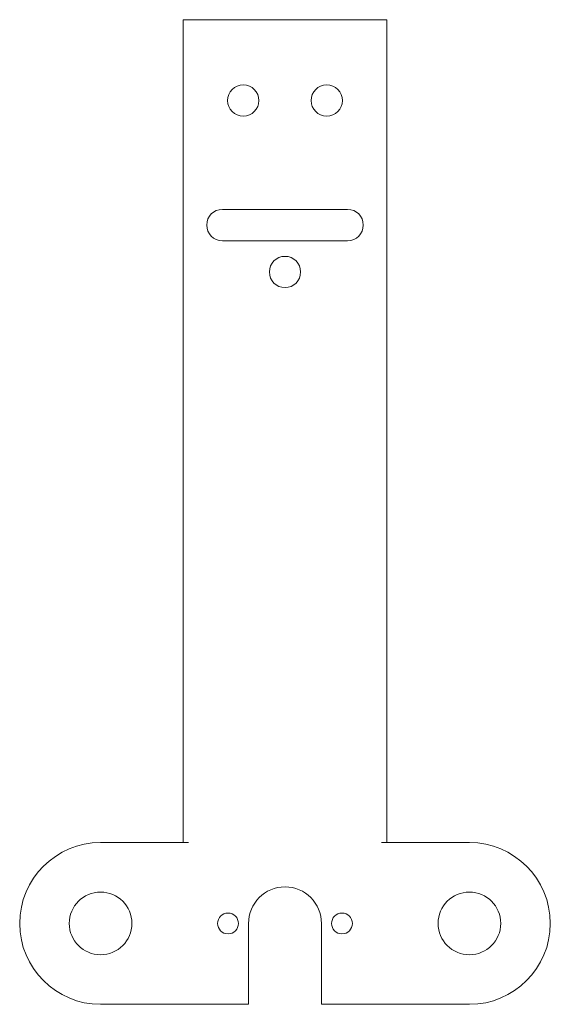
# Model space of a CAD drawing. Header units: millimetres. Extents: x -15.7 to 35.2, y -51.5 to 42.8.
import ezdxf

# ---------------------------------------------------------------- set-up
doc = ezdxf.new("R2010")
doc.units = ezdxf.units.MM

msp = doc.modelspace()

# ---------------------------------------------------------------- linework, layer by layer
at = {"color": 7, "linetype": 'Continuous', "lineweight": 15}
for p, q in [((0, 42.815), (0, -36.042)), ((19.5, 42.815), (0, 42.815)), ((19.5, -36.042), (19.5, 42.815)), ((15.752, 24.637), (3.748, 24.637)), ((3.748, 21.637), (15.752, 21.637)), ((0.5, -36.042), (-7.928, -36.042)), ((27.428, -36.042), (19, -36.042)), ((6.25, -51.542), (6.25, -43.792)), ((13.25, -51.542), (13.25, -43.792)), ((6.25, -51.542), (-7.928, -51.542)), ((27.428, -51.542), (13.25, -51.542))]:
    msp.add_line(p, q, dxfattribs=at)
for centre, radius in [((5.75, 35.065), 1.5), ((13.75, 35.065), 1.5), ((9.75, 18.637), 1.5), ((-7.928, -43.792), 3), ((27.428, -43.792), 3), ((4.29, -43.792), 1), ((15.21, -43.792), 1)]:
    msp.add_circle(centre, radius, dxfattribs=at)
for centre, radius, start, end in [((3.748, 23.137), 1.5, 90, 270), ((15.752, 23.137), 1.5, 270, 90), ((-7.928, -43.792), 7.75, 90, 270), ((27.428, -43.792), 7.75, 270, 90), ((9.75, -43.792), 3.5, 0, 180)]:
    msp.add_arc(centre, radius, start, end, dxfattribs=at)

doc.saveas('drawing.dxf')
